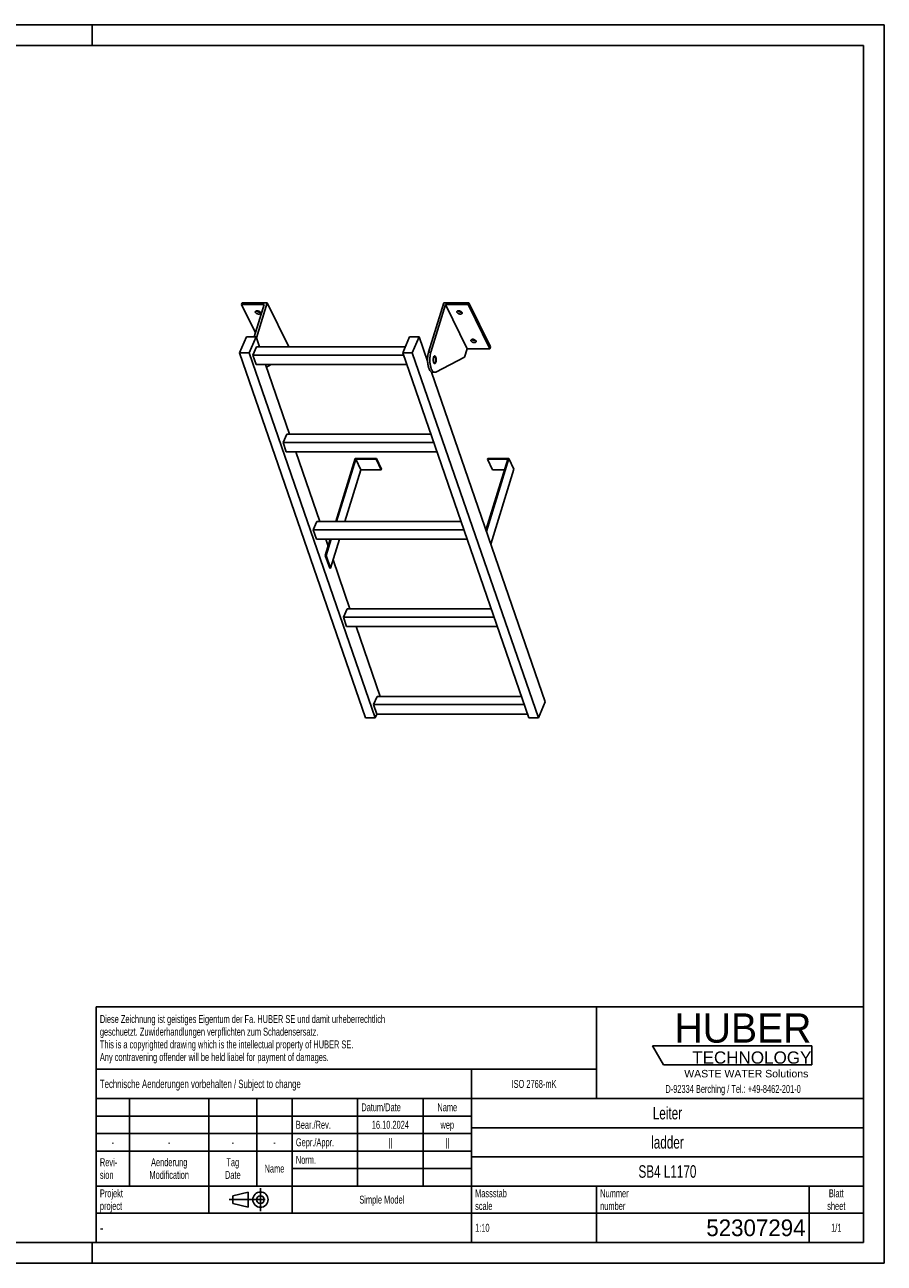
# Model space of a CAD drawing. Header units: millimetres. Extents: x 0 to 4200, y 0 to 2970.
# Tile 2 of 2: x 2139 to 4200, y 0 to 2970. Entities that reach past the tile are written whole.
import ezdxf

# ---------------------------------------------------------------- set-up
doc = ezdxf.new("R2010")
doc.units = ezdxf.units.MM
doc.header["$LTSCALE"] = 231
doc.linetypes.add('CENTER', pattern=[0.6, 0.375, -0.075, 0.075, -0.075])
doc.layers.get('0').update_dxf_attribs({"linetype": 'CONTINUOUS'})
for name, color, linetype in [('005_AXIS', 7, 'CONTINUOUS'), ('HUBER_Logo_BL1', 7, 'CONTINUOUS'), ('HUBER_Logo_BL2', 7, 'CONTINUOUS')]:
    doc.layers.add(name, color=color, linetype=linetype)
doc.styles.get("Standard").update_dxf_attribs({"font": 'txt', "width": 0.7})
doc.styles.add('TEXTSTYLE_2', font='txt')
doc.styles.add('TEXTSTYLE_3', font='arial.ttf')
doc.styles.add('TEXTSTYLE_5', font='txt', dxfattribs={"width": 0.8})
doc.styles.add('TEXTSTYLE_6', font='txt')

# ---------------------------------------------------------------- blocks, each defined once
blk = doc.blocks.new('HUBER_LOGO_BL1', base_point=(3837.5, 503.7))
at = {"layer": 'HUBER_Logo_BL1', "color": 2, "linetype": 'Continuous', "attachment_point": 3, "line_spacing_factor": 0.78}
for s, insert, char_height, width, style in [('HUBER\\P\\fArial;\\H29.25;TECHNOLOGY ', (4025.4, 599.1), 70.2, 387.672, 'TEXTSTYLE_2'), ('WASTE WATER Solutions', (4018, 463.6), 18, 297.033, 'TEXTSTYLE_3')]:
    blk.add_mtext(s, dxfattribs=dict(at, insert=insert, char_height=char_height, width=width, style=style))
at = {"layer": 'HUBER_Logo_BL1', "color": 2, "linetype": 'Continuous', "insert": (3837.5, 427.4), "char_height": 19, "width": 810.893, "attachment_point": 2, "line_spacing_factor": 0.96}
blk.add_mtext('D-92334 Berching / Tel.: +49-8462-201-0', dxfattribs=at)
blk = doc.blocks.new('PROJEKTIONSMETHODE_1_BL3', base_point=(2680, 152.5))
at = {"color": 2, "linetype": 'CENTER'}
for p, q in [((2703.8, 180), (2703.8, 125)), ((2628.7, 152.5), (2731.3, 152.5))]:
    blk.add_line(p, q, dxfattribs=at)
at = {"color": 2, "linetype": 'Continuous'}
for p, q in [((2637.8, 161.7), (2674.5, 170.8)), ((2637.8, 143.3), (2637.8, 161.7)), ((2674.5, 134.2), (2674.5, 170.8)), ((2637.8, 143.3), (2674.5, 134.2))]:
    blk.add_line(p, q, dxfattribs=at)
for radius in [18.3, 9.17]:
    blk.add_circle((2703.8, 152.5), radius, dxfattribs=at)
blk = doc.blocks.new('*T12')
at = {"color": 3, "linetype": 'Continuous'}
for p, q in [((0, 0), (1840, 0)), ((0, 0), (0, -565)), ((1200, 0), (1200, -220)), ((1840, 0), (1840, -565)), ((0, -150), (1200, -150)), ((900, -150), (900, -565)), ((0, -220), (1840, -220)), ((80, -220), (80, -430)), ((270, -220), (270, -495)), ((385, -220), (385, -430)), ((470, -220), (470, -495)), ((627, -220), (627, -430)), ((784, -220), (784, -430)), ((0, -262), (900, -262)), ((900, -290), (1840, -290)), ((0, -304), (900, -304)), ((0, -346), (900, -346)), ((900, -360), (1840, -360)), ((470, -388), (900, -388)), ((0, -430), (1840, -430)), ((1200, -430), (1200, -565)), ((1710, -430), (1710, -565)), ((0, -495), (1840, -495)), ((0, -565), (1840, -565))]:
    blk.add_line(p, q, dxfattribs=at)
at = {"color": 2, "linetype": 'Continuous', "line_spacing_factor": 0.96}
for s, insert, char_height, width, attachment_point in [('Diese Zeichnung ist geistiges Eigentum der Fa. HUBER SE und damit urheberrechtlich \\Pgeschuetzt. Zuwiderhandlungen verpflichten zum Schadensersatz.\\PThis is a copyrighted drawing which is the intellectual property of HUBER SE.\\PAny contravening offender will be held liabel for payment of damages.', (8.75, -19.9), 19, 2214.8571, 1), ('Technische Aenderungen vorbehalten / Subject to change', (8.75, -175), 20, 1524.7619, 1), ('ISO 2768-mK', (1050, -175.5), 19, 332.9524, 2), ('Datum/Date', (635.75, -231.5), 19, 292.2381, 1), ('Name', (842, -231.5), 19, 126.6667, 2), ('Leiter', (1370, -240), 30, 240, 2), ('Bear./Rev.', (478.75, -273.5), 19, 272.3333, 1), ('16.10.2024', (705.5, -273.5), 19, 273.2381, 2), ('wep', (842, -273.5), 19, 99.5238, 2), ('-', (40, -315.5), 19, 34.381, 2), ('-', (175, -315.5), 19, 34.381, 2), ('-', (327.5, -315.5), 19, 34.381, 2), ('-', (427.5, -315.5), 19, 34.381, 2), ('Gepr./Appr.', (478.75, -315.5), 19, 299.4762, 1), ('||', (705.5, -315.5), 19, 50.6667, 2), ('||', (842, -315.5), 19, 50.6667, 2), ('ladder', (1370, -310), 30, 251.4286, 2), ('Revi-\\Psion', (8.75, -363.3), 19, 138.4286, 1), ('Aenderung\\PModification', (175, -363.3), 19, 303.0952, 2), ('Tag\\PDate', (327.5, -363.3), 19, 117.619, 2), ('Name', (427.5, -378.5), 19, 126.6667, 2), ('Norm. ', (478.75, -357.5), 19, 175.5238, 1), ('SB4 L1170', (1370, -380), 30, 401.4286, 2), ('Projekt\\Pproject', (8.75, -437.8), 19, 183.6667, 1), ('Massstab\\Pscale', (908.75, -437.8), 19, 224.381, 1), ('Nummer\\Pnumber', (1208.75, -437.8), 19, 186.381, 1), ('Blatt\\Psheet', (1775, -437.8), 19, 137.5238, 2), ('Simple Model', (685, -453), 19, 328.4286, 2), ('1:10', (908.75, -520.5), 19, 94.0952, 1), ('1/1', (1775, -520.5), 19, 79.619, 2)]:
    blk.add_mtext(s, dxfattribs=dict(at, insert=insert, char_height=char_height, width=width, attachment_point=attachment_point))
for s, insert, char_height, width, attachment_point, style in [('-', (8.75, -517.5), 25, 18.3333, 1, 'TEXTSTYLE_5'), ('52307294', (1701.25, -510), 40, 593.3333, 3, 'TEXTSTYLE_6')]:
    blk.add_mtext(s, dxfattribs=dict(at, insert=insert, char_height=char_height, width=width, attachment_point=attachment_point, style=style))
blk = doc.blocks.new('HUBER_LOGO_BL2', base_point=(3835.2, 498.5))
at = {"layer": 'HUBER_Logo_BL2', "color": 5, "linetype": 'Continuous'}
for p, q in [((4026.4, 521), (3643.9, 521)), ((3643.9, 521), (3670.9, 476)), ((4026.4, 521), (4026.4, 476)), ((3670.9, 476), (4026.4, 476))]:
    blk.add_line(p, q, dxfattribs=at)

msp = doc.modelspace()

# ---------------------------------------------------------------- linework, layer by layer
at = {"color": 3, "linetype": 'Continuous'}
for p, q in [((4200, 2970), (0, 2970)), ((2300, 2970), (2300, 2920)), ((4200, 2970), (4200, 0)), ((2300, 0), (2300, 50)), ((4200, 0), (0, 0))]:
    msp.add_line(p, q, dxfattribs=at)
at = {"color": 5, "linetype": 'Continuous'}
for p, q in [((4150, 2920), (50, 2920)), ((4150, 50), (4150, 2920)), ((50, 50), (4150, 50))]:
    msp.add_line(p, q, dxfattribs=at)
at = {"color": 7, "linetype": 'Continuous'}
for p, q in [((2713.069, 2298.771), (2658.726, 2298.771)), ((2713.069, 2298.771), (2689.143, 2221.348)), ((2694.015, 2219.231), (2720.047, 2303.471)), ((3107.183, 2185.188), (3143.735, 2303.471)), ((3147.809, 2298.771), (3112.71, 2185.188)), ((3199.666, 2193.097), (3147.809, 2298.771)), ((3202.152, 2298.771), (3147.809, 2298.771)), ((2653.65, 2183.53), (2670.257, 2221.348)), ((2670.257, 2221.348), (2693.284, 2221.348)), ((2693.284, 2221.348), (2676.676, 2183.53)), ((3045.101, 2183.53), (3061.708, 2221.348)), ((3061.708, 2221.348), (3084.735, 2221.348)), ((3084.735, 2221.348), (3068.127, 2183.53)), ((3104.718, 2163.481), (3084.735, 2221.348)), ((2955.947, 1308.148), (2653.65, 2183.53)), ((2676.676, 2183.53), (2653.65, 2183.53)), ((2978.973, 1308.148), (2676.676, 2183.53)), ((2685.777, 2177.523), (2694.518, 2197.428)), ((2693.528, 2155.077), (2685.777, 2177.523)), ((3047.175, 2177.523), (2685.777, 2177.523)), ((3051.204, 2197.428), (2694.518, 2197.428)), ((2771.904, 2197.797), (2771.79, 2197.428)), ((3347.397, 1308.148), (3045.101, 2183.53)), ((3068.127, 2183.53), (3045.101, 2183.53)), ((3370.424, 1308.148), (3068.127, 2183.53)), ((3193.465, 2173.031), (3124.171, 2137.132)), ((3199.666, 2193.097), (3193.465, 2173.031)), ((3199.666, 2193.097), (3254.009, 2193.097)), ((2693.528, 2155.077), (3054.926, 2155.077)), ((2729.596, 2155.077), (2718.207, 2149.177)), ((3387.031, 1345.967), (3113.764, 2137.287)), ((3116.335, 2136.54), (3121.861, 2136.54)), ((2758.122, 1968.03), (2766.862, 1987.935)), ((2765.873, 1945.584), (2758.122, 1968.03)), ((3119.52, 1968.03), (2758.122, 1968.03)), ((3112.646, 1987.935), (2766.862, 1987.935)), ((2765.873, 1945.584), (3127.271, 1945.584)), ((2932.561, 1927.922), (2886.368, 1778.441)), ((2906.253, 1778.441), (2944.763, 1903.057)), ((2931.203, 1929.488), (2981.861, 1929.488)), ((2944.763, 1903.057), (2932.561, 1927.922)), ((2932.561, 1927.922), (2981.377, 1927.922)), ((2993.579, 1903.057), (2944.763, 1903.057)), ((2981.861, 1929.488), (2981.377, 1927.922)), ((2981.377, 1927.922), (2993.579, 1903.057)), ((2981.861, 1929.488), (2994.063, 1904.624)), ((2994.063, 1904.624), (2993.579, 1903.057)), ((3297.301, 1927.922), (3244.769, 1757.927)), ((3248.969, 1929.488), (3248.485, 1927.922)), ((3248.485, 1927.922), (3297.301, 1927.922)), ((3260.687, 1903.057), (3248.485, 1927.922)), ((3248.969, 1929.488), (3299.627, 1929.488)), ((3289.617, 1903.057), (3260.687, 1903.057)), ((2830.466, 1758.537), (2839.207, 1778.441)), ((2838.217, 1736.091), (2830.466, 1758.537)), ((3191.864, 1758.537), (2830.466, 1758.537)), ((3184.99, 1778.441), (2839.207, 1778.441)), ((2838.217, 1736.091), (3199.615, 1736.091)), ((2873.281, 1736.091), (2861.279, 1697.253)), ((2871.773, 1666.863), (2893.166, 1736.091)), ((2911.551, 1568.948), (2902.811, 1549.044)), ((3264.209, 1549.044), (2902.811, 1549.044)), ((2910.562, 1526.598), (2902.811, 1549.044)), ((3257.335, 1568.948), (2911.551, 1568.948)), ((2910.562, 1526.598), (3271.96, 1526.598)), ((2983.896, 1359.455), (2975.155, 1339.551)), ((3336.553, 1339.551), (2975.155, 1339.551)), ((2982.906, 1317.105), (2975.155, 1339.551)), ((3329.679, 1359.455), (2983.896, 1359.455)), ((3387.031, 1345.967), (3370.424, 1308.148)), ((2978.973, 1308.148), (2955.947, 1308.148)), ((2982.906, 1317.105), (2978.973, 1308.148)), ((2982.906, 1317.105), (3344.304, 1317.105)), ((3370.424, 1308.148), (3347.397, 1308.148))]:
    msp.add_line(p, q, dxfattribs=at)
at = {"color": 9, "linetype": 'Continuous'}
msp.add_line((3107.183, 2185.188), (3112.71, 2185.188), dxfattribs=at)
at = {"color": 7, "linetype": 'Continuous'}
for points, knots in [([(3107.183, 2185.188), (3106.454, 2182.828), (3105.339, 2177.738), (3104.572, 2169.779), (3104.664, 2161.573), (3105.468, 2154.887), (3106.563, 2149.922), (3107.551, 2146.613), (3108.708, 2143.687), (3110.011, 2141.2), (3111.44, 2139.193), (3112.977, 2137.702), (3114.614, 2136.762), (3115.782, 2136.54), (3116.335, 2136.54)], [0, 0, 0, 0, 0.1393862, 0.29277846, 0.4502733, 0.60148397, 0.67169737, 0.73686463, 0.7961308, 0.84889738, 0.89493071, 0.93453672, 0.96882886, 1, 1, 1, 1]), ([(3112.71, 2185.188), (3111.98, 2182.828), (3110.865, 2177.738), (3110.099, 2169.779), (3110.191, 2161.573), (3110.994, 2154.887), (3112.089, 2149.922), (3113.078, 2146.613), (3114.234, 2143.687), (3115.537, 2141.2), (3116.966, 2139.193), (3118.504, 2137.702), (3120.14, 2136.762), (3121.308, 2136.54), (3121.861, 2136.54)], [0, 0, 0, 0, 0.1393862, 0.29277846, 0.4502733, 0.60148397, 0.67169737, 0.73686463, 0.7961308, 0.84889738, 0.89493071, 0.93453672, 0.96882886, 1, 1, 1, 1]), ([(3121.861, 2136.54), (3122.251, 2136.54), (3123.055, 2136.645), (3123.807, 2136.943), (3124.171, 2137.132)], [0, 0, 0, 0, 0.48713268, 1, 1, 1, 1])]:
    msp.add_open_spline(points, degree=3, knots=knots, dxfattribs=at)
at = {"layer": '005_AXIS', "color": 7, "linetype": 'Continuous'}
for p, q in [((2660.178, 2303.471), (2658.726, 2298.771)), ((2658.726, 2298.771), (2692.071, 2230.821)), ((2720.047, 2303.471), (2660.178, 2303.471)), ((2771.904, 2197.797), (2720.047, 2303.471)), ((3203.604, 2303.471), (3143.735, 2303.471)), ((3203.604, 2303.471), (3202.152, 2298.771)), ((3254.009, 2193.097), (3202.152, 2298.771)), ((3255.461, 2197.797), (3203.604, 2303.471)), ((2701.544, 2197.428), (2693.284, 2221.348)), ((3105.028, 2174.04), (3101.072, 2174.04)), ((3121.861, 2174.04), (3119.757, 2174.04)), ((3255.461, 2197.797), (3254.009, 2193.097)), ((2773.889, 1987.935), (2716.169, 2155.077)), ((3121.861, 2159.04), (3119.758, 2159.04)), ((2846.233, 1778.441), (2788.514, 1945.584)), ((2931.203, 1929.488), (2884.526, 1778.441)), ((3299.627, 1929.488), (3245.741, 1755.112)), ((3256.235, 1724.722), (3311.829, 1904.624)), ((3311.829, 1904.624), (3299.627, 1929.488)), ((2871.439, 1736.091), (2859.437, 1697.253)), ((2866.442, 1719.922), (2860.858, 1736.091)), ((2859.437, 1697.253), (2869.931, 1666.863)), ((2859.437, 1697.253), (2861.279, 1697.253)), ((2861.279, 1697.253), (2871.773, 1666.863)), ((2869.931, 1666.863), (2871.773, 1666.863)), ((2918.578, 1568.948), (2877.909, 1686.717)), ((2990.922, 1359.455), (2933.203, 1526.598))]:
    msp.add_line(p, q, dxfattribs=at)
for points, knots in [([(2691.825, 2280.122), (2691.673, 2280.432), (2691.46, 2281.068), (2691.51, 2281.744), (2691.601, 2282.041)], [0, 0, 0, 0, 0.5259898, 1, 1, 1, 1]), ([(2691.601, 2282.041), (2691.662, 2282.239), (2691.849, 2282.627), (2692.292, 2283.126), (2692.883, 2283.536), (2693.888, 2283.973), (2695.417, 2284.226), (2697.404, 2284.099), (2699.433, 2283.572), (2701.299, 2282.695), (2702.815, 2281.56), (2703.559, 2280.611), (2703.799, 2280.122)], [0, 0, 0, 0, 0.04317928, 0.08863394, 0.13810721, 0.19258206, 0.31675069, 0.45771902, 0.606659, 0.752863, 0.88624343, 1, 1, 1, 1]), ([(2704.022, 2278.203), (2703.961, 2278.006), (2703.775, 2277.618), (2703.332, 2277.119), (2702.74, 2276.709), (2701.736, 2276.271), (2700.207, 2276.019), (2698.219, 2276.145), (2696.19, 2276.673), (2694.324, 2277.549), (2692.809, 2278.684), (2692.064, 2279.634), (2691.825, 2280.122)], [0, 0, 0, 0, 0.04317928, 0.08863394, 0.13810721, 0.19258206, 0.31675069, 0.45771902, 0.606659, 0.752863, 0.88624343, 1, 1, 1, 1]), ([(2703.193, 2281.031), (2702.427, 2280.814), (2700.703, 2280.687), (2698.133, 2281.168), (2695.741, 2282.221), (2694.389, 2283.299), (2693.879, 2283.911)], [0, 0, 0, 0, 0.23501097, 0.50003303, 0.76503684, 1, 1, 1, 1]), ([(2703.799, 2280.122), (2703.951, 2279.813), (2704.163, 2279.177), (2704.114, 2278.5), (2704.022, 2278.203)], [0, 0, 0, 0, 0.5259898, 1, 1, 1, 1]), ([(3175.382, 2280.122), (3175.23, 2280.432), (3175.017, 2281.068), (3175.067, 2281.744), (3175.158, 2282.041)], [0, 0, 0, 0, 0.5259898, 1, 1, 1, 1]), ([(3175.158, 2282.041), (3175.219, 2282.239), (3175.406, 2282.627), (3175.849, 2283.126), (3176.44, 2283.536), (3177.445, 2283.973), (3178.974, 2284.226), (3180.961, 2284.099), (3182.991, 2283.572), (3184.856, 2282.695), (3186.372, 2281.56), (3187.116, 2280.611), (3187.356, 2280.122)], [0, 0, 0, 0, 0.04317928, 0.08863394, 0.13810721, 0.19258206, 0.31675069, 0.45771902, 0.606659, 0.752863, 0.88624343, 1, 1, 1, 1]), ([(3187.579, 2278.203), (3187.518, 2278.006), (3187.332, 2277.618), (3186.889, 2277.119), (3186.297, 2276.709), (3185.293, 2276.271), (3183.764, 2276.019), (3181.776, 2276.145), (3179.747, 2276.673), (3177.881, 2277.549), (3176.366, 2278.684), (3175.621, 2279.634), (3175.382, 2280.122)], [0, 0, 0, 0, 0.04317928, 0.08863394, 0.13810721, 0.19258206, 0.31675069, 0.45771902, 0.606659, 0.752863, 0.88624343, 1, 1, 1, 1]), ([(3186.75, 2281.031), (3185.984, 2280.814), (3184.26, 2280.687), (3181.69, 2281.168), (3179.298, 2282.221), (3177.946, 2283.299), (3177.436, 2283.911)], [0, 0, 0, 0, 0.23501097, 0.50003303, 0.76503684, 1, 1, 1, 1]), ([(3187.356, 2280.122), (3187.508, 2279.813), (3187.72, 2279.177), (3187.671, 2278.5), (3187.579, 2278.203)], [0, 0, 0, 0, 0.5259898, 1, 1, 1, 1]), ([(3208.936, 2211.745), (3208.784, 2212.055), (3208.571, 2212.691), (3208.621, 2213.367), (3208.713, 2213.664)], [0, 0, 0, 0, 0.5259898, 1, 1, 1, 1]), ([(3208.713, 2213.664), (3208.774, 2213.862), (3208.96, 2214.25), (3209.403, 2214.749), (3209.995, 2215.159), (3210.999, 2215.596), (3212.528, 2215.849), (3214.516, 2215.722), (3216.545, 2215.195), (3218.411, 2214.318), (3219.926, 2213.183), (3220.671, 2212.233), (3220.91, 2211.745)], [0, 0, 0, 0, 0.04317928, 0.08863394, 0.13810721, 0.19258206, 0.31675069, 0.45771902, 0.606659, 0.752863, 0.88624343, 1, 1, 1, 1]), ([(3221.134, 2209.826), (3221.073, 2209.629), (3220.886, 2209.241), (3220.443, 2208.742), (3219.852, 2208.331), (3218.847, 2207.894), (3217.318, 2207.642), (3215.331, 2207.768), (3213.301, 2208.296), (3211.436, 2209.172), (3209.92, 2210.307), (3209.176, 2211.257), (3208.936, 2211.745)], [0, 0, 0, 0, 0.04317928, 0.08863394, 0.13810721, 0.19258206, 0.31675069, 0.45771902, 0.606659, 0.752863, 0.88624343, 1, 1, 1, 1]), ([(3220.305, 2212.654), (3219.539, 2212.437), (3217.814, 2212.31), (3215.245, 2212.791), (3212.852, 2213.844), (3211.501, 2214.922), (3210.991, 2215.533)], [0, 0, 0, 0, 0.23501097, 0.50003303, 0.76503684, 1, 1, 1, 1]), ([(3220.91, 2211.745), (3221.062, 2211.436), (3221.275, 2210.8), (3221.225, 2210.123), (3221.134, 2209.826)], [0, 0, 0, 0, 0.5259898, 1, 1, 1, 1]), ([(3121.861, 2175.79), (3121.673, 2175.79), (3121.271, 2175.705), (3120.718, 2175.351), (3120.204, 2174.795), (3119.534, 2173.731), (3118.88, 2171.973), (3118.392, 2169.512), (3118.205, 2166.779), (3118.338, 2164.025), (3118.776, 2161.501), (3119.296, 2159.959), (3119.622, 2159.294)], [0, 0, 0, 0, 0.03139335, 0.06653603, 0.10789217, 0.15653915, 0.27536244, 0.41788485, 0.57383793, 0.73088447, 0.87653105, 1, 1, 1, 1]), ([(3121.861, 2174.04), (3121.708, 2174.04), (3121.382, 2173.971), (3120.934, 2173.684), (3120.518, 2173.233), (3119.974, 2172.371), (3119.444, 2170.945), (3119.048, 2168.95), (3118.897, 2166.734), (3119.004, 2164.501), (3119.36, 2162.454), (3119.781, 2161.204), (3120.045, 2160.665)], [0, 0, 0, 0, 0.03139335, 0.066536, 0.10789211, 0.15653911, 0.27536242, 0.41788483, 0.57383791, 0.73088448, 0.87653101, 1, 1, 1, 1]), ([(3124.1, 2173.786), (3123.954, 2174.083), (3123.651, 2174.616), (3123.104, 2175.268), (3122.508, 2175.687), (3122.066, 2175.79), (3121.861, 2175.79)], [0, 0, 0, 0, 0.31594771, 0.58208422, 0.80455749, 1, 1, 1, 1]), ([(3123.676, 2172.415), (3123.558, 2172.656), (3123.312, 2173.089), (3122.869, 2173.616), (3122.385, 2173.957), (3122.027, 2174.04), (3121.861, 2174.04)], [0, 0, 0, 0, 0.31594818, 0.58208432, 0.80455751, 1, 1, 1, 1]), ([(3121.861, 2157.29), (3122.049, 2157.29), (3122.451, 2157.375), (3123.004, 2157.729), (3123.517, 2158.285), (3124.188, 2159.348), (3124.842, 2161.107), (3125.33, 2163.568), (3125.517, 2166.3), (3125.384, 2169.055), (3124.946, 2171.579), (3124.426, 2173.121), (3124.1, 2173.786)], [0, 0, 0, 0, 0.03139335, 0.06653603, 0.10789217, 0.15653915, 0.27536244, 0.41788485, 0.57383793, 0.73088447, 0.87653105, 1, 1, 1, 1]), ([(3121.861, 2159.04), (3122.014, 2159.04), (3122.34, 2159.109), (3122.788, 2159.396), (3123.204, 2159.847), (3123.748, 2160.709), (3124.278, 2162.135), (3124.673, 2164.13), (3124.825, 2166.346), (3124.718, 2168.579), (3124.362, 2170.626), (3123.941, 2171.876), (3123.676, 2172.415)], [0, 0, 0, 0, 0.03139335, 0.066536, 0.10789211, 0.15653911, 0.27536242, 0.41788483, 0.57383791, 0.73088448, 0.87653101, 1, 1, 1, 1]), ([(3119.622, 2159.294), (3119.768, 2158.997), (3120.071, 2158.463), (3120.618, 2157.812), (3121.214, 2157.393), (3121.656, 2157.29), (3121.861, 2157.29)], [0, 0, 0, 0, 0.31594771, 0.58208422, 0.80455749, 1, 1, 1, 1]), ([(3120.045, 2160.665), (3120.164, 2160.424), (3120.41, 2159.991), (3120.853, 2159.463), (3121.337, 2159.123), (3121.695, 2159.04), (3121.861, 2159.04)], [0, 0, 0, 0, 0.31594818, 0.58208432, 0.80455751, 1, 1, 1, 1])]:
    msp.add_open_spline(points, degree=3, knots=knots, dxfattribs=at)

# ---------------------------------------------------------------- block references
msp.add_blockref('*T12', (2310, 615))
at = {"color": 2, "linetype": 'Continuous'}
msp.add_blockref('PROJEKTIONSMETHODE_1_BL3', (2680, 152.5), dxfattribs=at)
at = {"layer": 'HUBER_Logo_BL1'}
msp.add_blockref('HUBER_LOGO_BL1', (3837.497, 503.742), dxfattribs=at)
at = {"layer": 'HUBER_Logo_BL2'}
msp.add_blockref('HUBER_LOGO_BL2', (3835.187, 498.496), dxfattribs=at)

doc.saveas('drawing.dxf')
